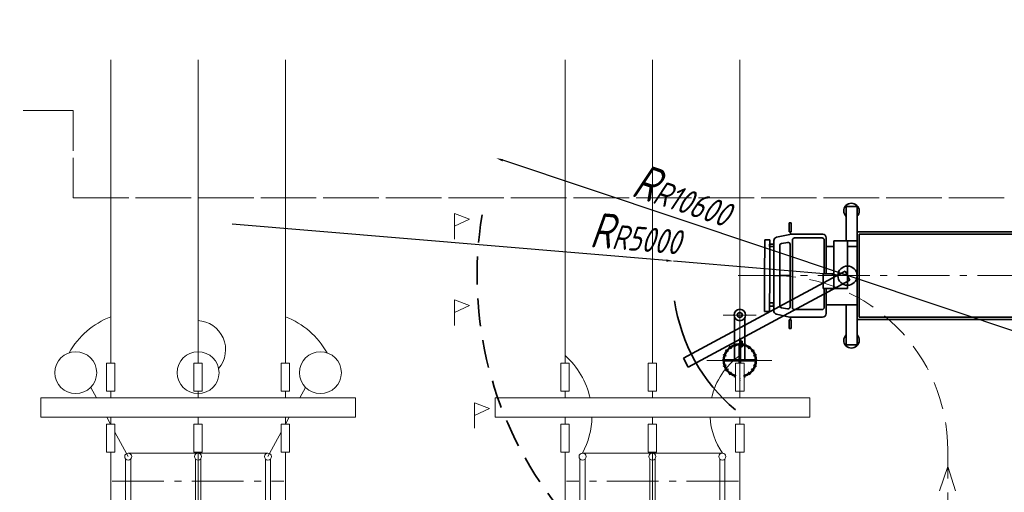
# Model space of a CAD drawing. Header units: millimetres. Extents: x 0 to 594, y 0 to 420.
# Tile 4 of 6: x 136 to 277, y 352 to 420. Entities that reach past the tile are written whole.
import ezdxf

# ---------------------------------------------------------------- set-up
doc = ezdxf.new("R2010")
doc.units = ezdxf.units.MM
for name, pattern in [('K5LT32771', [0]), ('K5LT_AXLED', [11.40125, 7.40125, -1.5, 1, -1.5]), ('K5LT_BASIC', [0]), ('K5LT_DASHED', [6, 4, -2]), ('K5LT_DASHED_REINFORCED', [6, 4, -2]), ('K5LT_THIN', [0])]:
    doc.linetypes.add(name, pattern=pattern)
doc.layers.add('Демонтаж', color=1, linetype='Continuous', true_color=0xff0000)
doc.layers.add('кабельные конструкции', color=7, linetype='Continuous')
doc.layers.add('Ошиновка', color=7, linetype='Continuous')
doc.styles.add('KDIMTEXTSTYLE', font='GOST_AU.SHX', dxfattribs={"width": 0.96, "oblique": 15, "height": 5})
doc.dimstyles.new('KDIMSTYLE (0.01)', dxfattribs={"dimtxt": 5, "dimasz": 1, "dimexe": 2, "dimexo": 0, "dimgap": 1, "dimtad": 1, "dimlfac": 200, "dimtxsty": 'KDIMTEXTSTYLE', "dimsah": 1, "dimcen": 0, "dimdle": 1, "dimadec": 0, "dimazin": 0, "dimtfac": 0.667, "dimtmove": 0, "dimatfit": 3, "dimfxl": 0, "dimtvp": 1, "dimtolj": 1, "dimtzin": 0, "dimarcsym": 0})

# ---------------------------------------------------------------- blocks, each defined once
blk = doc.blocks.new('KDIMARROW_01')
blk.add_hatch(color=0).paths.add_polyline_path([(-3, -0.39), (0, 0), (-3, 0.39), (-2.7, 0)])
at = {"color": 0, "linetype": 'K5LT_THIN', "lineweight": 9}
for p, q in [((-2.7, 0), (-3, 0.39)), ((-3, 0.39), (0, 0)), ((0, 0), (-3, -0.39)), ((-3, -0.39), (-2.7, 0))]:
    blk.add_line(p, q, dxfattribs=at)
at = {"layer": 'кабельные конструкции', "color": 0, "linetype": 'K5LT_THIN', "lineweight": 9}
blk.add_line((0, 0), (-1, 0), dxfattribs=at)
blk = doc.blocks.new('U14')
at = {"color": 4, "linetype": 'K5LT_THIN', "lineweight": 9, "true_color": 0x00ffff}
for p, q in [((204.29, 365.88), (204.29, 363.13)), ((249.29, 365.88), (204.29, 365.88)), ((249.29, 363.13), (249.29, 365.88)), ((204.29, 363.13), (249.29, 363.13))]:
    blk.add_line(p, q, dxfattribs=at)
blk = doc.blocks.new('U15')
at = {"color": 7, "linetype": 'K5LT32771', "lineweight": 9}
for p, q in [((151.86, 394.5), (143.91, 394.5)), ((160.81, 394.5), (152.86, 394.5)), ((169.75, 394.5), (161.81, 394.5)), ((178.7, 394.5), (170.75, 394.5)), ((187.65, 394.5), (179.7, 394.5)), ((196.6, 394.5), (188.65, 394.5)), ((205.54, 394.5), (197.6, 394.5)), ((214.49, 394.5), (206.54, 394.5)), ((223.44, 394.5), (215.49, 394.5)), ((232.39, 394.5), (224.44, 394.5)), ((241.33, 394.5), (233.39, 394.5)), ((250.28, 394.5), (242.33, 394.5)), ((259.23, 394.5), (251.28, 394.5)), ((268.18, 394.5), (260.23, 394.5)), ((277.12, 394.5), (269.18, 394.5))]:
    blk.add_line(p, q, dxfattribs=at)
blk = doc.blocks.new('U16')
at = {"color": 7, "linetype": 'K5LT32771', "lineweight": 9}
for p, q in [((143.91, 407), (143.91, 401.25)), ((143.91, 400.25), (143.91, 394.5))]:
    blk.add_line(p, q, dxfattribs=at)
blk = doc.blocks.new('U17')
at = {"color": 7, "linetype": 'K5LT32771', "lineweight": 9}
blk.add_line((136.77, 407), (143.91, 407), dxfattribs=at)
blk = doc.blocks.new('U26')
at = {"color": 4, "linetype": 'K5LT_THIN', "lineweight": 9, "true_color": 0x00ffff}
for p, q in [((139.29, 363.13), (139.29, 365.88)), ((139.29, 365.88), (184.29, 365.88)), ((184.29, 365.88), (184.29, 363.13)), ((184.29, 363.13), (139.29, 363.13))]:
    blk.add_line(p, q, dxfattribs=at)
blk = doc.blocks.new('U38')
at = {"layer": 'кабельные конструкции', "color": 3, "linetype": 'K5LT_BASIC', "lineweight": 35, "true_color": 0x00ff00}
for p, q in [((231.25, 371.56), (254.36, 384)), ((254.36, 384), (255.04, 382.75)), ((255.04, 382.75), (231.92, 370.3)), ((231.92, 370.3), (231.25, 371.56))]:
    blk.add_line(p, q, dxfattribs=at)
blk = doc.blocks.new('U45')
at = {"color": 4, "linetype": 'K5LT_THIN', "lineweight": 9, "true_color": 0x00ffff}
for p, q in [((226.79, 358), (216.79, 358)), ((236.79, 358), (226.79, 358)), ((216.41, 350.82), (216.41, 357.18)), ((216.79, 357.5), (216.79, 357.5)), ((216.79, 357.5), (216.79, 357.5)), ((216.79, 357.5), (216.79, 357.5)), ((216.79, 357.5), (216.79, 357.5)), ((216.79, 357.5), (216.79, 357.5)), ((216.79, 357.5), (216.79, 357.5)), ((216.79, 357.5), (216.79, 357.5)), ((216.79, 357.5), (216.79, 357.5)), ((216.79, 357.5), (216.79, 357.5)), ((217.16, 357.16), (217.16, 350.84)), ((226.41, 350.82), (226.41, 357.18)), ((226.79, 357.5), (226.79, 357.5)), ((226.79, 357.5), (226.79, 357.5)), ((226.79, 357.5), (226.79, 357.5)), ((226.79, 357.5), (226.79, 357.5)), ((226.79, 357.5), (226.79, 357.5)), ((226.79, 357.5), (226.79, 357.5)), ((226.79, 357.5), (226.79, 357.5)), ((226.79, 357.5), (226.79, 357.5)), ((226.79, 357.5), (226.79, 357.5)), ((227.16, 357.16), (227.16, 350.84)), ((236.41, 350.82), (236.41, 357.18)), ((236.79, 357.5), (236.79, 357.5)), ((236.79, 357.5), (236.79, 357.5)), ((236.79, 357.5), (236.79, 357.5)), ((236.79, 357.5), (236.79, 357.5)), ((236.79, 357.5), (236.79, 357.5)), ((236.79, 357.5), (236.79, 357.5)), ((236.79, 357.5), (236.79, 357.5)), ((236.79, 357.5), (236.79, 357.5)), ((236.79, 357.5), (236.79, 357.5)), ((237.16, 357.16), (237.16, 350.84)), ((216.79, 350.5), (216.79, 350.5)), ((216.79, 350.5), (216.79, 350.5)), ((216.79, 350.5), (216.79, 350.5)), ((216.79, 350.5), (216.79, 350.5)), ((216.79, 350.5), (216.79, 350.5)), ((216.79, 350.5), (216.79, 350.5)), ((216.79, 350.5), (216.79, 350.5)), ((216.79, 350.5), (216.79, 350.5)), ((216.79, 350.5), (216.79, 350.5)), ((216.79, 350), (227.54, 350)), ((226.79, 350.5), (226.79, 350.5)), ((226.79, 350.5), (226.79, 350.5)), ((226.79, 350.5), (226.79, 350.5)), ((226.79, 350.5), (226.79, 350.5)), ((226.79, 350.5), (226.79, 350.5)), ((226.79, 350.5), (226.79, 350.5)), ((226.79, 350.5), (226.79, 350.5)), ((226.79, 350.5), (226.79, 350.5)), ((226.79, 350.5), (226.79, 350.5)), ((227.54, 350), (236.79, 350)), ((236.79, 350.5), (236.79, 350.5)), ((236.79, 350.5), (236.79, 350.5)), ((236.79, 350.5), (236.79, 350.5)), ((236.79, 350.5), (236.79, 350.5)), ((236.79, 350.5), (236.79, 350.5)), ((236.79, 350.5), (236.79, 350.5)), ((236.79, 350.5), (236.79, 350.5)), ((236.79, 350.5), (236.79, 350.5)), ((236.79, 350.5), (236.79, 350.5))]:
    blk.add_line(p, q, dxfattribs=at)
at = {"color": 2, "linetype": 'K5LT_AXLED', "lineweight": 9, "true_color": 0xffff00}
blk.add_line((239.08, 354), (214.5, 354), dxfattribs=at)
at = {"color": 4, "linetype": 'K5LT_THIN', "lineweight": 9, "true_color": 0x00ffff}
for centre, start, end in [((216.79, 357.5), 0, 180), ((226.79, 357.5), 0, 180), ((236.79, 357.5), 0, 180), ((216.79, 357.5), 180, 0), ((226.79, 357.5), 180, 0), ((236.79, 357.5), 180, 0), ((216.79, 350.5), 0, 180), ((226.79, 350.5), 0, 180), ((236.79, 350.5), 0, 180), ((216.79, 350.5), 180, 0), ((226.79, 350.5), 180, 0), ((236.79, 350.5), 180, 0)]:
    blk.add_arc(centre, 0.5, start, end, dxfattribs=at)
blk = doc.blocks.new('U55')
at = {"color": 4, "linetype": 'K5LT_THIN', "lineweight": 9, "true_color": 0x00ffff}
for p, q in [((151.79, 358), (161.79, 358)), ((161.79, 358), (171.79, 358)), ((151.42, 357.16), (151.42, 350.84)), ((151.79, 357.5), (151.79, 357.5)), ((151.79, 357.5), (151.79, 357.5)), ((151.79, 357.5), (151.79, 357.5)), ((151.79, 357.5), (151.79, 357.5)), ((151.79, 357.5), (151.79, 357.5)), ((151.79, 357.5), (151.79, 357.5)), ((151.79, 357.5), (151.79, 357.5)), ((151.79, 357.5), (151.79, 357.5)), ((151.79, 357.5), (151.79, 357.5)), ((152.17, 350.82), (152.17, 357.18)), ((161.42, 357.16), (161.42, 350.84)), ((161.79, 357.5), (161.79, 357.5)), ((161.79, 357.5), (161.79, 357.5)), ((161.79, 357.5), (161.79, 357.5)), ((161.79, 357.5), (161.79, 357.5)), ((161.79, 357.5), (161.79, 357.5)), ((161.79, 357.5), (161.79, 357.5)), ((161.79, 357.5), (161.79, 357.5)), ((161.79, 357.5), (161.79, 357.5)), ((161.79, 357.5), (161.79, 357.5)), ((162.17, 350.82), (162.17, 357.18)), ((171.42, 357.16), (171.42, 350.84)), ((171.79, 357.5), (171.79, 357.5)), ((171.79, 357.5), (171.79, 357.5)), ((171.79, 357.5), (171.79, 357.5)), ((171.79, 357.5), (171.79, 357.5)), ((171.79, 357.5), (171.79, 357.5)), ((171.79, 357.5), (171.79, 357.5)), ((171.79, 357.5), (171.79, 357.5)), ((171.79, 357.5), (171.79, 357.5)), ((171.79, 357.5), (171.79, 357.5)), ((172.17, 350.82), (172.17, 357.18)), ((151.79, 350.5), (151.79, 350.5)), ((151.79, 350.5), (151.79, 350.5)), ((151.79, 350.5), (151.79, 350.5)), ((151.79, 350.5), (151.79, 350.5)), ((151.79, 350.5), (151.79, 350.5)), ((151.79, 350.5), (151.79, 350.5)), ((151.79, 350.5), (151.79, 350.5)), ((151.79, 350.5), (151.79, 350.5)), ((151.79, 350.5), (151.79, 350.5)), ((161.04, 350), (151.79, 350)), ((171.79, 350), (161.04, 350)), ((161.79, 350.5), (161.79, 350.5)), ((161.79, 350.5), (161.79, 350.5)), ((161.79, 350.5), (161.79, 350.5)), ((161.79, 350.5), (161.79, 350.5)), ((161.79, 350.5), (161.79, 350.5)), ((161.79, 350.5), (161.79, 350.5)), ((161.79, 350.5), (161.79, 350.5)), ((161.79, 350.5), (161.79, 350.5)), ((161.79, 350.5), (161.79, 350.5)), ((171.79, 350.5), (171.79, 350.5)), ((171.79, 350.5), (171.79, 350.5)), ((171.79, 350.5), (171.79, 350.5)), ((171.79, 350.5), (171.79, 350.5)), ((171.79, 350.5), (171.79, 350.5)), ((171.79, 350.5), (171.79, 350.5)), ((171.79, 350.5), (171.79, 350.5)), ((171.79, 350.5), (171.79, 350.5)), ((171.79, 350.5), (171.79, 350.5))]:
    blk.add_line(p, q, dxfattribs=at)
at = {"color": 2, "linetype": 'K5LT_AXLED', "lineweight": 9, "true_color": 0xffff00}
blk.add_line((149.5, 354), (174.08, 354), dxfattribs=at)
at = {"color": 4, "linetype": 'K5LT_THIN', "lineweight": 9, "true_color": 0x00ffff}
for centre, start, end in [((151.79, 357.5), 0, 180), ((161.79, 357.5), 0, 180), ((171.79, 357.5), 0, 180), ((151.79, 357.5), 180, 0), ((161.79, 357.5), 180, 0), ((171.79, 357.5), 180, 0), ((151.79, 350.5), 0, 180), ((161.79, 350.5), 0, 180), ((171.79, 350.5), 0, 180), ((151.79, 350.5), 180, 0), ((161.79, 350.5), 180, 0), ((171.79, 350.5), 180, 0)]:
    blk.add_arc(centre, 0.5, start, end, dxfattribs=at)
blk = doc.blocks.new('U57')
at = {"color": 4, "linetype": 'K5LT_THIN', "lineweight": 9, "true_color": 0x00ffff}
for p, q in [((226.19, 358.14), (226.19, 362.14)), ((226.19, 362.14), (227.39, 362.14)), ((226.79, 363.13), (226.79, 362.14)), ((227.39, 362.14), (227.39, 358.14)), ((227.39, 358.14), (226.19, 358.14))]:
    blk.add_line(p, q, dxfattribs=at)
blk = doc.blocks.new('U58')
at = {"color": 4, "linetype": 'K5LT_THIN', "lineweight": 9, "true_color": 0x00ffff}
for p, q in [((238.69, 358.14), (238.69, 362.14)), ((238.69, 362.14), (239.89, 362.14)), ((239.29, 363.13), (239.29, 362.14)), ((239.89, 362.14), (239.89, 358.14)), ((239.89, 358.14), (238.69, 358.14))]:
    blk.add_line(p, q, dxfattribs=at)
blk = doc.blocks.new('U59')
at = {"color": 4, "linetype": 'K5LT_THIN', "lineweight": 9, "true_color": 0x00ffff}
for p, q in [((213.69, 362.14), (213.69, 358.14)), ((214.89, 362.14), (213.69, 362.14)), ((214.29, 363.13), (214.29, 362.14)), ((214.89, 358.14), (214.89, 362.14)), ((213.69, 358.14), (214.89, 358.14))]:
    blk.add_line(p, q, dxfattribs=at)
blk = doc.blocks.new('U60')
at = {"color": 4, "linetype": 'K5LT_THIN', "lineweight": 9, "true_color": 0x00ffff}
for p, q in [((239.89, 370.86), (238.69, 370.86)), ((238.69, 370.86), (238.69, 366.86)), ((239.89, 366.86), (239.89, 370.86)), ((238.69, 366.86), (239.89, 366.86)), ((239.29, 365.88), (239.29, 366.86))]:
    blk.add_line(p, q, dxfattribs=at)
blk = doc.blocks.new('U61')
at = {"color": 4, "linetype": 'K5LT_THIN', "lineweight": 9, "true_color": 0x00ffff}
for p, q in [((227.39, 370.86), (226.19, 370.86)), ((226.19, 370.86), (226.19, 366.86)), ((227.39, 366.86), (227.39, 370.86)), ((226.19, 366.86), (227.39, 366.86)), ((226.79, 365.88), (226.79, 366.86))]:
    blk.add_line(p, q, dxfattribs=at)
blk = doc.blocks.new('U62')
at = {"color": 4, "linetype": 'K5LT_THIN', "lineweight": 9, "true_color": 0x00ffff}
for p, q in [((213.69, 366.86), (213.69, 370.86)), ((213.69, 370.86), (214.89, 370.86)), ((214.89, 370.86), (214.89, 366.86)), ((214.89, 366.86), (213.69, 366.86)), ((214.29, 365.88), (214.29, 366.86))]:
    blk.add_line(p, q, dxfattribs=at)
blk = doc.blocks.new('U73')
at = {"color": 4, "linetype": 'K5LT_THIN', "lineweight": 9, "true_color": 0x00ffff}
for p, q in [((161.19, 358.14), (161.19, 362.14)), ((161.19, 362.14), (162.39, 362.14)), ((161.79, 363.13), (161.79, 362.14)), ((162.39, 362.14), (162.39, 358.14)), ((162.39, 358.14), (161.19, 358.14))]:
    blk.add_line(p, q, dxfattribs=at)
blk = doc.blocks.new('U74')
at = {"color": 4, "linetype": 'K5LT_THIN', "lineweight": 9, "true_color": 0x00ffff}
for p, q in [((173.69, 358.14), (173.69, 362.14)), ((173.69, 362.14), (174.89, 362.14)), ((174.29, 363.13), (174.29, 362.14)), ((174.89, 362.14), (174.89, 358.14)), ((174.89, 358.14), (173.69, 358.14))]:
    blk.add_line(p, q, dxfattribs=at)
blk = doc.blocks.new('U75')
at = {"color": 4, "linetype": 'K5LT_THIN', "lineweight": 9, "true_color": 0x00ffff}
for p, q in [((148.69, 362.14), (148.69, 358.14)), ((149.89, 362.14), (148.69, 362.14)), ((149.29, 363.13), (149.29, 362.14)), ((149.89, 358.14), (149.89, 362.14)), ((148.69, 358.14), (149.89, 358.14))]:
    blk.add_line(p, q, dxfattribs=at)
blk = doc.blocks.new('U76')
at = {"color": 4, "linetype": 'K5LT_THIN', "lineweight": 9, "true_color": 0x00ffff}
for p, q in [((174.89, 370.86), (173.69, 370.86)), ((173.69, 370.86), (173.69, 366.86)), ((174.89, 366.86), (174.89, 370.86)), ((173.69, 366.86), (174.89, 366.86)), ((174.29, 365.88), (174.29, 366.86))]:
    blk.add_line(p, q, dxfattribs=at)
blk = doc.blocks.new('U77')
at = {"color": 4, "linetype": 'K5LT_THIN', "lineweight": 9, "true_color": 0x00ffff}
for p, q in [((162.39, 370.86), (161.19, 370.86)), ((161.19, 370.86), (161.19, 366.86)), ((162.39, 366.86), (162.39, 370.86)), ((161.19, 366.86), (162.39, 366.86)), ((161.79, 365.88), (161.79, 366.86))]:
    blk.add_line(p, q, dxfattribs=at)
blk = doc.blocks.new('U78')
at = {"color": 4, "linetype": 'K5LT_THIN', "lineweight": 9, "true_color": 0x00ffff}
for p, q in [((148.69, 366.86), (148.69, 370.86)), ((148.69, 370.86), (149.89, 370.86)), ((149.89, 370.86), (149.89, 366.86)), ((149.89, 366.86), (148.69, 366.86)), ((149.29, 365.88), (149.29, 366.86))]:
    blk.add_line(p, q, dxfattribs=at)
blk = doc.blocks.new('U79')
at = {"layer": 'Ошиновка', "color": 4, "linetype": 'K5LT_THIN', "lineweight": 9, "true_color": 0x00ffff}
for p, q in [((177.16, 367.39), (176.33, 365.88)), ((174.84, 363.13), (174.31, 362.14)), ((173.69, 361), (171.79, 357.5))]:
    blk.add_line(p, q, dxfattribs=at)
blk = doc.blocks.new('U80')
at = {"layer": 'Ошиновка', "color": 4, "linetype": 'K5LT_THIN', "lineweight": 9, "true_color": 0x00ffff}
for p, q in [((146.43, 367.39), (147.25, 365.88)), ((148.74, 363.13), (149.27, 362.14)), ((149.89, 361), (151.79, 357.5))]:
    blk.add_line(p, q, dxfattribs=at)
blk = doc.blocks.new('U82')
at = {"layer": 'Демонтаж', "color": 2, "linetype": 'K5LT_AXLED', "lineweight": 9, "true_color": 0xffff00}
for p, q in [((239.29, 377.75), (239.29, 380.11)), ((239.29, 377.75), (236.93, 377.75)), ((239.29, 377.75), (241.65, 377.75)), ((239.29, 377.75), (239.29, 375.39)), ((239.29, 371.25), (239.29, 376.01)), ((239.29, 371.25), (234.59, 371.25)), ((239.29, 371.25), (243.87, 371.25)), ((239.29, 371.25), (239.29, 366.62))]:
    blk.add_line(p, q, dxfattribs=at)
at = {"layer": 'Демонтаж', "color": 3, "linetype": 'K5LT_BASIC', "lineweight": 35, "true_color": 0x00ff00}
for p, q in [((238.55, 373.59), (238.55, 377.39)), ((240.03, 377.39), (240.03, 373.59)), ((238.62, 373.61), (238.48, 373.57)), ((238.48, 373.57), (238.56, 373.28)), ((238.55, 371.33), (238.55, 373.31)), ((238.56, 373.28), (238.71, 373.32)), ((238.71, 373.32), (238.62, 373.61)), ((239.37, 373.7), (239.22, 373.7)), ((239.22, 373.7), (239.22, 371.33)), ((239.29, 374.5), (239.29, 372.63)), ((239.3, 374.5), (239.29, 374.5)), ((239.3, 372.63), (239.3, 374.5)), ((239.37, 374.21), (239.33, 374.21)), ((239.33, 374.21), (239.33, 374.05)), ((239.33, 373.98), (239.33, 373.81)), ((239.33, 373.81), (239.37, 373.81)), ((239.37, 374.05), (239.37, 374.21)), ((239.37, 373.81), (239.37, 373.98)), ((239.37, 373.18), (239.37, 373.98)), ((239.37, 371.33), (239.37, 373.7)), ((239.38, 374.03), (239.62, 374.03)), ((239.62, 374.03), (239.62, 373.18)), ((239.62, 373.48), (239.62, 373.47)), ((239.88, 373.32), (239.96, 373.61)), ((240.02, 373.28), (239.88, 373.32)), ((239.96, 373.61), (240.11, 373.57)), ((240.11, 373.57), (240.02, 373.28)), ((240.03, 373.33), (240.03, 371.33)), ((236.99, 372.1), (236.95, 371.96)), ((236.95, 371.96), (237.23, 371.87)), ((237.28, 372.01), (236.99, 372.1)), ((237.23, 371.87), (237.28, 372.01)), ((237.36, 372.76), (237.28, 372.64)), ((237.28, 372.64), (237.52, 372.47)), ((237.61, 372.59), (237.36, 372.76)), ((237.52, 372.47), (237.61, 372.59)), ((237.91, 373.28), (237.79, 373.2)), ((237.79, 373.2), (237.96, 372.95)), ((238.09, 373.03), (237.91, 373.28)), ((237.96, 372.95), (238.09, 373.03)), ((239.22, 373.23), (239.22, 373.08)), ((239.37, 373.23), (239.22, 373.23)), ((239.22, 373.08), (239.37, 373.08)), ((239.29, 372.63), (239.3, 372.63)), ((239.37, 373.08), (239.37, 373.23)), ((239.62, 373.18), (239.37, 373.18)), ((240.5, 373.03), (240.67, 373.28)), ((240.62, 372.95), (240.5, 373.03)), ((240.79, 373.2), (240.62, 372.95)), ((240.67, 373.28), (240.79, 373.2)), ((240.98, 372.59), (241.22, 372.76)), ((241.06, 372.47), (240.98, 372.59)), ((241.31, 372.64), (241.06, 372.47)), ((241.22, 372.76), (241.31, 372.64)), ((241.31, 372.01), (241.59, 372.1)), ((241.35, 371.87), (241.31, 372.01)), ((241.64, 371.96), (241.35, 371.87)), ((241.59, 372.1), (241.64, 371.96)), ((236.84, 371.18), (236.84, 371.33)), ((236.84, 371.33), (239.22, 371.33)), ((239.22, 371.18), (236.84, 371.18)), ((236.95, 370.54), (237.23, 370.63)), ((236.99, 370.4), (236.95, 370.54)), ((237.28, 370.49), (236.99, 370.4)), ((237.23, 370.63), (237.28, 370.49)), ((237.32, 371.33), (237.47, 371.33)), ((237.32, 371.18), (237.32, 371.33)), ((237.47, 371.18), (237.32, 371.18)), ((237.47, 371.33), (237.47, 371.18)), ((239.22, 371.18), (239.22, 370.86)), ((239.37, 371.33), (241.74, 371.33)), ((241.74, 371.18), (239.37, 371.18)), ((239.37, 370.86), (239.37, 371.18)), ((241.27, 371.33), (241.12, 371.33)), ((241.12, 371.33), (241.12, 371.18)), ((241.12, 371.18), (241.27, 371.18)), ((241.27, 371.18), (241.27, 371.33)), ((241.35, 370.63), (241.31, 370.49)), ((241.31, 370.49), (241.59, 370.4)), ((241.64, 370.54), (241.35, 370.63)), ((241.52, 370.93), (241.51, 370.93)), ((241.59, 370.4), (241.64, 370.54)), ((241.74, 371.33), (241.74, 371.18)), ((237.28, 369.86), (237.52, 370.03)), ((237.36, 369.74), (237.28, 369.86)), ((237.61, 369.91), (237.36, 369.74)), ((237.52, 370.03), (237.61, 369.91)), ((237.79, 369.31), (237.96, 369.55)), ((237.91, 369.22), (237.79, 369.31)), ((238.09, 369.47), (237.91, 369.22)), ((237.96, 369.55), (238.09, 369.47)), ((238.48, 368.94), (238.56, 369.22)), ((238.56, 369.22), (238.69, 369.18)), ((238.69, 369.13), (238.62, 368.89)), ((240.02, 369.22), (239.89, 369.18)), ((239.89, 369.13), (239.96, 368.89)), ((240.11, 368.94), (240.02, 369.22)), ((240.62, 369.55), (240.5, 369.47)), ((240.5, 369.47), (240.67, 369.22)), ((240.79, 369.31), (240.62, 369.55)), ((240.67, 369.22), (240.79, 369.31)), ((241.06, 370.03), (240.98, 369.91)), ((240.98, 369.91), (241.22, 369.74)), ((241.31, 369.86), (241.06, 370.03)), ((241.22, 369.74), (241.31, 369.86)), ((238.62, 368.89), (238.48, 368.94)), ((239.39, 368.6), (239.39, 368.6)), ((239.39, 368.6), (239.39, 368.6)), ((239.39, 368.38), (239.39, 368.38)), ((239.43, 368.6), (239.43, 368.6)), ((239.43, 368.38), (239.43, 368.38)), ((239.96, 368.89), (240.11, 368.94))]:
    blk.add_line(p, q, dxfattribs=at)
for centre, radius, start, end in [((239.29, 377.75), 0.825, 0, 180), ((239.29, 377.75), 0.825, 180, 0), ((239.29, 377.75), 0.36, 0, 180), ((239.29, 377.75), 0.36, 180, 0), ((239.29, 371.25), 2.36, 109.5005, 124.1266), ((239.29, 371.25), 2.25, 109.631, 124.102), ((239.29, 371.25), 2.36, 91.8192, 105.8618), ((239.29, 371.25), 2.25, 91.9123, 105.806), ((239.35, 374.01), 0.0395, 0, 180), ((239.35, 374.01), 0.0395, 180, 0), ((239.29, 371.25), 2.36, 74.1382, 82.093), ((239.29, 371.25), 2.25, 74.194, 81.6856), ((239.29, 371.25), 2.25, 55.898, 70.369), ((239.29, 371.25), 2.36, 55.8734, 70.4995), ((239.29, 371.25), 2.36, 163.2691, 178.1808), ((239.29, 371.25), 2.25, 163.3066, 178.0877), ((239.29, 371.25), 2.36, 145.4355, 159.63), ((239.29, 371.25), 2.25, 145.4238, 159.4812), ((239.29, 371.25), 2.36, 127.766, 141.7947), ((239.29, 371.25), 2.25, 127.9278, 141.5964), ((239.29, 373.15), 0.045, 0, 180), ((239.29, 373.15), 0.045, 180, 0), ((239.29, 371.25), 2.25, 38.4036, 52.0722), ((239.29, 371.25), 2.36, 38.2053, 52.234), ((239.29, 371.25), 2.25, 20.5188, 34.5762), ((239.29, 371.25), 2.36, 20.37, 34.5645), ((239.29, 371.25), 2.25, 1.9123, 16.6934), ((239.29, 371.25), 2.36, 1.8192, 16.7309), ((239.29, 371.25), 2.36, 181.8192, 196.7309), ((239.29, 371.25), 2.25, 181.9123, 196.6934), ((237.39, 371.25), 0.045, 0, 180), ((237.39, 371.25), 0.045, 180, 0), ((241.19, 371.25), 0.045, 0, 180), ((241.19, 371.25), 0.045, 180, 0), ((239.29, 371.25), 2.25, 343.3066, 358.0877), ((239.29, 371.25), 2.36, 343.2691, 358.1808), ((239.29, 371.25), 2.36, 200.37, 214.5645), ((239.29, 371.25), 2.25, 200.5188, 214.5762), ((239.29, 371.25), 2.36, 218.2053, 232.234), ((239.29, 371.25), 2.25, 218.4036, 232.0722), ((239.29, 371.25), 2.36, 235.8734, 250.4995), ((239.29, 371.25), 2.25, 235.898, 250.369), ((239.29, 371.25), 2.25, 254.194, 254.5164), ((239.29, 371.25), 2.25, 285.4836, 285.806), ((239.29, 371.25), 2.25, 289.631, 304.102), ((239.29, 371.25), 2.36, 289.5005, 304.1266), ((239.29, 371.25), 2.25, 307.9278, 321.5964), ((239.29, 371.25), 2.36, 307.766, 321.7947), ((239.29, 371.25), 2.25, 325.4238, 339.4812), ((239.29, 371.25), 2.36, 325.4355, 339.63), ((239.29, 371.25), 2.36, 254.1382, 255.2875), ((239.29, 371.25), 2.36, 284.7125, 285.8618)]:
    blk.add_arc(centre, radius, start, end, dxfattribs=at)
blk = doc.blocks.new('U86')
at = {"layer": 'кабельные конструкции', "color": 3, "linetype": 'K5LT_BASIC', "lineweight": 35, "true_color": 0x00ff00}
for p, q in [((254.49, 393.27), (256.08, 393.27)), ((254.49, 388.36), (254.49, 393.27)), ((256.08, 393.27), (256.08, 388.36)), ((246.37, 389.67), (246.37, 390.93)), ((246.37, 390.93), (246.63, 390.93)), ((246.63, 390.93), (246.63, 389.67)), ((246.43, 389.29), (244.55, 388.88)), ((246.63, 389.67), (246.37, 389.67)), ((246.54, 389.3), (246.54, 389.67)), ((251.15, 389.3), (246.54, 389.3)), ((247.12, 388.78), (251.07, 388.78)), ((251.65, 388.81), (251.64, 383.65)), ((256.08, 389.63), (256.07, 377.13)), ((280.98, 389.63), (256.08, 389.63)), ((256.38, 389.33), (256.37, 377.43)), ((280.68, 389.33), (256.38, 389.33)), ((280.67, 377.43), (280.68, 389.33)), ((280.97, 377.13), (280.98, 389.63)), ((242.84, 383.29), (242.85, 388.5)), ((242.85, 388.5), (243.57, 388.5)), ((243.53, 387.88), (244.15, 387.88)), ((243.53, 387.55), (243.53, 387.88)), ((244.15, 387.55), (243.53, 387.55)), ((243.57, 388.5), (243.57, 383.29)), ((244.16, 388.39), (244.15, 383.38)), ((244.15, 387.88), (244.15, 387.55)), ((245.01, 387.68), (245.01, 383.38)), ((246.14, 388.14), (245.26, 387.97)), ((246.49, 387.84), (246.48, 383.38)), ((246.81, 378.83), (246.82, 388.48)), ((251.37, 388.48), (251.36, 383.65)), ((252.74, 387.56), (251.57, 387.57)), ((252.73, 381.54), (252.74, 388.36)), ((252.74, 388.36), (254.7, 388.36)), ((256.08, 388.36), (254.49, 388.36)), ((256.08, 387.56), (254.63, 387.56)), ((254.7, 388.36), (254.7, 381.54)), ((242.84, 383.47), (242.84, 383.47)), ((242.84, 383.47), (242.84, 378.25)), ((242.84, 383.29), (242.84, 383.29)), ((243.56, 378.25), (243.57, 383.47)), ((244.15, 378.36), (244.15, 383.38)), ((245, 379.08), (245.01, 383.38)), ((245.01, 383.38), (246.48, 383.38)), ((246.48, 378.91), (246.48, 383.38)), ((251.21, 381.54), (251.21, 383.65)), ((251.21, 383.65), (252.73, 383.65)), ((252.73, 383.65), (252.73, 381.54)), ((252.73, 381.54), (251.21, 381.54)), ((251.36, 381.54), (251.36, 378.83)), ((251.64, 377.94), (251.64, 381.54)), ((254.7, 381.54), (252.73, 381.54)), ((243.52, 379.47), (244.13, 379.47)), ((243.52, 379.03), (243.52, 379.47)), ((244.13, 379.03), (243.52, 379.03)), ((244.13, 379.47), (244.13, 379.03)), ((256.07, 379.2), (251.53, 379.19)), ((256.08, 379.2), (254.49, 379.2)), ((254.49, 379.2), (254.49, 373.48)), ((255.2, 379.2), (254.62, 379.2)), ((256.08, 373.48), (256.08, 379.2)), ((242.84, 378.25), (243.56, 378.25)), ((246.42, 377.46), (244.54, 377.87)), ((246.12, 378.62), (245.25, 378.78)), ((251.06, 378.53), (247.11, 378.53)), ((246.63, 377.08), (246.37, 377.08)), ((246.37, 377.08), (246.37, 375.82)), ((251.14, 377.45), (246.53, 377.45)), ((246.54, 377.45), (246.54, 377.08)), ((246.63, 375.82), (246.63, 377.08)), ((256.07, 377.13), (280.97, 377.13)), ((256.37, 377.43), (280.67, 377.43)), ((246.37, 375.82), (246.63, 375.82)), ((254.49, 373.48), (256.08, 373.48))]:
    blk.add_line(p, q, dxfattribs=at)
at = {"layer": 'кабельные конструкции', "color": 2, "linetype": 'K5LT_AXLED', "lineweight": 9, "true_color": 0xffff00}
blk.add_line((280.68, 383.38), (239.07, 383.38), dxfattribs=at)
at = {"layer": 'кабельные конструкции', "color": 3, "linetype": 'K5LT_BASIC', "lineweight": 35, "true_color": 0x00ff00}
for centre, radius, start, end in [((255.27, 392.63), 1.11, 316.7511, 225.2252), ((244.66, 388.39), 0.5, 102.3391, 180.035), ((246.54, 388.8), 0.5, 90, 102.3391), ((247.12, 388.48), 0.3, 90, 180), ((251.07, 388.48), 0.3, 0, 90), ((251.15, 388.8), 0.5, 0, 90), ((245.31, 387.68), 0.3, 100.6603, 180.0196), ((246.19, 387.84), 0.3, 359.9003, 100.6603), ((245.3, 379.08), 0.3, 179.9804, 259.3397), ((244.65, 378.36), 0.5, 179.965, 257.6609), ((246.18, 378.91), 0.3, 259.3397, 0.0997), ((247.11, 378.83), 0.3, 180, 270), ((251.06, 378.83), 0.3, 270, 0), ((251.14, 377.95), 0.5, 270, 0), ((246.53, 377.95), 0.5, 257.6609, 270), ((246.54, 377.95), 0.5, 257.6609, 270), ((255.27, 374.13), 1.11, 134.7748, 43.2489)]:
    blk.add_arc(centre, radius, start, end, dxfattribs=at)
blk = doc.blocks.new('U87')
at = {"layer": 'кабельные конструкции', "color": 4, "linetype": 'K5LT_THIN', "lineweight": 9, "true_color": 0x00ffff}
for p, q in [((198.47, 388.62), (198.47, 392.28)), ((198.47, 392.28), (200.62, 391.44)), ((200.62, 391.44), (198.47, 390.45))]:
    blk.add_line(p, q, dxfattribs=at)
blk = doc.blocks.new('U88')
at = {"layer": 'кабельные конструкции', "color": 4, "linetype": 'K5LT_THIN', "lineweight": 9, "true_color": 0x00ffff}
for p, q in [((198.47, 376.27), (198.47, 379.93)), ((198.47, 379.93), (200.62, 379.09)), ((200.62, 379.09), (198.47, 378.1))]:
    blk.add_line(p, q, dxfattribs=at)
blk = doc.blocks.new('U89')
at = {"layer": 'кабельные конструкции', "color": 4, "linetype": 'K5LT_THIN', "lineweight": 9, "true_color": 0x00ffff}
for p, q in [((201.35, 361.55), (201.35, 365.2)), ((201.35, 365.2), (203.49, 364.36)), ((203.49, 364.36), (201.35, 363.37))]:
    blk.add_line(p, q, dxfattribs=at)
blk = doc.blocks.new('U99')
at = {"layer": 'кабельные конструкции', "color": 4, "linetype": 'K5LT_THIN', "lineweight": 9, "true_color": 0x00ffff}
for q in [(267.88, 352.58), (270.17, 352.58)]:
    blk.add_line((269.05, 356.09), q, dxfattribs=at)

msp = doc.modelspace()

# ---------------------------------------------------------------- linework, layer by layer
at = {"color": 4, "linetype": 'K5LT_THIN', "lineweight": 9, "true_color": 0x00ffff}
for centre in [(144.291897, 369.501192), (161.791897, 369.501192), (179.291897, 369.501192)]:
    msp.add_circle(centre, 3, dxfattribs=at)
at = {"layer": 'кабельные конструкции', "color": 4, "linetype": 'K5LT_DASHED', "lineweight": 9, "true_color": 0x00ffff}
msp.add_line((269.050576, 358.377049), (269.050576, 266.751192), dxfattribs=at)
at = {"layer": 'кабельные конструкции', "color": 3, "linetype": 'K5LT_BASIC', "lineweight": 35, "true_color": 0x00ff00}
msp.add_circle((254.70009, 383.377049), 1.377006, dxfattribs=at)
at = {"layer": 'кабельные конструкции', "color": 4, "linetype": 'K5LT_DASHED_REINFORCED', "lineweight": 35, "true_color": 0x00ffff}
msp.add_arc((254.70009, 383.377049), 53, 170.55931883, 266.50241046, dxfattribs=at)
at = {"layer": 'кабельные конструкции', "color": 4, "linetype": 'K5LT_DASHED', "lineweight": 9, "true_color": 0x00ffff}
msp.add_arc((244.050576, 358.377049), 25, 0, 90, dxfattribs=at)
at = {"layer": 'кабельные конструкции', "color": 3, "linetype": 'K5LT_BASIC', "lineweight": 35, "true_color": 0x00ff00}
msp.add_arc((254.70009, 383.377049), 25, 188.2676792, 230.06793081, dxfattribs=at)
at = {"layer": 'Ошиновка', "color": 4, "linetype": 'K5LT_THIN', "lineweight": 9, "true_color": 0x00ffff}
for p, q in [((149.291897, 370.858692), (149.291897, 414.272011)), ((161.791897, 370.858692), (161.791897, 414.272011)), ((174.291897, 370.858692), (174.291897, 414.272011)), ((214.291897, 370.858692), (214.291897, 414.272011)), ((226.791897, 370.858692), (226.791897, 414.272011)), ((239.291897, 370.858692), (239.291897, 414.272011)), ((149.291897, 358.143692), (149.291897, 273.858692)), ((161.791897, 358.143692), (161.791897, 273.858692)), ((174.291897, 358.143692), (174.291897, 273.858692)), ((214.291897, 358.143692), (214.291897, 273.858692)), ((226.791897, 358.143692), (226.791897, 273.858692)), ((239.291897, 358.143692), (239.291897, 273.858692))]:
    msp.add_line(p, q, dxfattribs=at)
for centre, radius, start, end in [((153.434308, 366.683797), 11.569468, 110.98029085, 150.68518989), ((161.587721, 372.803927), 4.144743, 319.32228066, 87.85562364), ((170.149486, 366.683797), 11.569468, 29.31481011, 69.01970915), ((206.673458, 363.38671), 11.4624, 12.54385048, 48.34482484), ((245.111678, 363.709056), 10.089523, 125.22678621, 167.59675342), ((206.673458, 363.38671), 11.4624, 331.97594844, 358.69766293), ((245.111678, 363.709056), 10.089523, 183.31178071, 214.45244051)]:
    msp.add_arc(centre, radius, start, end, dxfattribs=at)

# ---------------------------------------------------------------- block references
for name in ['U17', 'U16', 'U15', 'U78', 'U77', 'U76', 'U62', 'U61', 'U60', 'U26', 'U14', 'U75', 'U73', 'U74', 'U59', 'U57', 'U58', 'U55', 'U45']:
    msp.add_blockref(name, (0, 0))
at = {"layer": 'Демонтаж'}
msp.add_blockref('U82', (0, 0), dxfattribs=at)
at = {"layer": 'кабельные конструкции'}
for name in ['U86', 'U87', 'U38', 'U88', 'U89', 'U99']:
    msp.add_blockref(name, (0, 0), dxfattribs=at)
at = {"layer": 'Ошиновка'}
for name in ['U80', 'U79']:
    msp.add_blockref(name, (0, 0), dxfattribs=at)

# ---------------------------------------------------------------- dimensions: what is measured, and where the dimension line sits
at = {"layer": 'кабельные конструкции', "color": 4, "true_color": 0x00ffff}
for radius, location in [(53, (230.044092, 391.628216)), (25, (224.086867, 385.943262))]:
    msp.add_radius_dim(center=(254.70009, 383.377049), radius=radius, location=location, dimstyle='KDIMSTYLE (0.01)', override={"dimpost": '\\H3.5;\\W0.96;\\Q15;R<>', "dimblk2": 'KDIMARROW_01', "dimclrt": 7, "dimtolj": 1}, dxfattribs=at).render()

doc.saveas('drawing.dxf')
